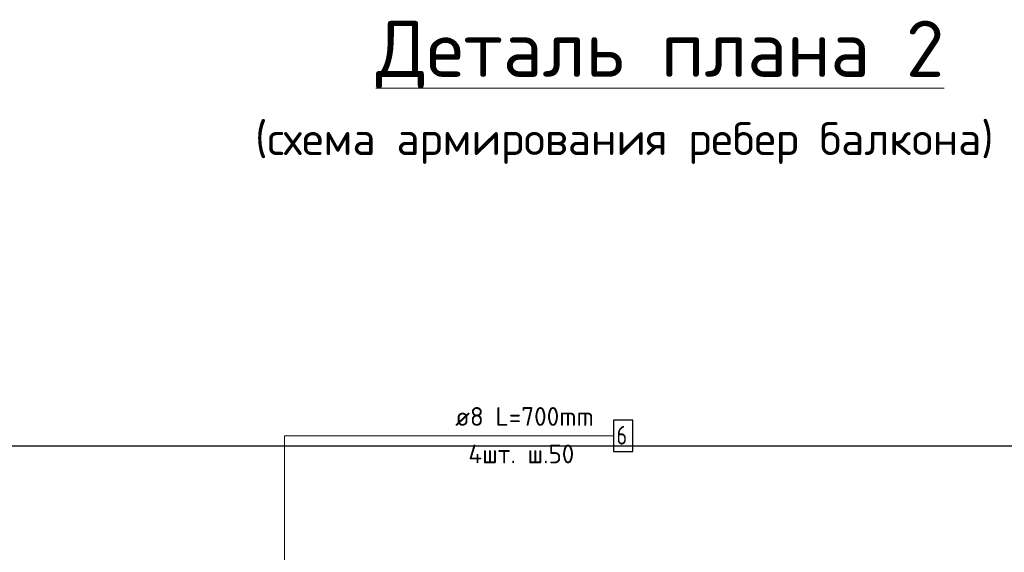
# Model space of a CAD drawing. Header units: metres. Extents: x -38 to 90, y -15 to 21.
# Tile 97 of 127: x 81.67 to 83.245, y -4.42 to -3.567. Entities that reach past the tile are written whole.
import ezdxf

# ---------------------------------------------------------------- set-up
doc = ezdxf.new("R2010")
doc.units = ezdxf.units.M
for name, color, linetype, lineweight in [('XR$4$Арм.стержн. Хомут', 240, 'Continuous', 35), ('XR$4$Перекрытие (1)', 7, 'Continuous', 35), ('XR$4$Текст_ общее_1', 7, 'Continuous', 13)]:
    doc.layers.add(name, color=color, linetype=linetype, lineweight=lineweight)
doc.styles.add('ARIAL', font='arial.ttf')
doc.styles.add('ISOCPEUR', font='txt')

msp = doc.modelspace()

# ---------------------------------------------------------------- linework, layer by layer
at = {"layer": 'XR$4$Арм.стержн. Хомут', "color": 7, "linetype": 'Continuous', "lineweight": 13, "transparency": 33554687}
for q in [(82.6193, -4.2337), (82.0933, -5.8349), (82.0933, -5.7849), (82.0933, -5.7349), (82.0933, -5.6849)]:
    msp.add_line((82.0933, -4.2337), q, dxfattribs=at)
at = {"layer": 'XR$4$Арм.стержн. Хомут', "color": 7, "linetype": 'Continuous', "lineweight": 25, "transparency": 33554687}
msp.add_lwpolyline([(82.6193, -4.2587), (82.6503, -4.2587), (82.6503, -4.2087), (82.6193, -4.2087), (82.6193, -4.2587)], dxfattribs=at)
at = {"layer": 'XR$4$Перекрытие (1)', "color": 7, "linetype": 'Continuous', "lineweight": 25, "transparency": 33554687}
msp.add_line((80.9556, -4.2499), (84.3056, -4.2499), dxfattribs=at)

# ---------------------------------------------------------------- texts
at = {"layer": 'XR$4$Арм.стержн. Хомут', "color": 7, "linetype": 'Continuous', "lineweight": 25, "transparency": 33554687, "char_height": 0.03, "attachment_point": 7, "style": 'ISOCPEUR'}
for s, insert, width in [('\\W0.98;ø8 L=700mm ', (82.3663, -4.2177), 0.257526), ('\\W0.78;6', (82.6243, -4.2477), 0.032641), ('\\W0.97;4шт. ш.50 ', (82.3873, -4.2777), 0.215488)]:
    msp.add_mtext(s, dxfattribs=dict(at, insert=insert, width=width))
at = {"layer": 'XR$4$Текст_ общее_1', "color": 7, "linetype": 'Continuous', "lineweight": 13, "transparency": 33554687, "insert": (82.6368, -3.5688), "char_height": 0.09, "width": 2.126412, "attachment_point": 2, "line_spacing_factor": 1.084337, "style": 'ARIAL'}
msp.add_mtext('\\A1;{\\L\\fISOCPEUR|i0|b0;\\H0.090000;\\W1.000000;\\C7;  Деталь плана 2\\l}\\P{\\fISOCPEUR|i0|b0;\\H0.052500;\\W1.000000;\\C7;(схема армирования ребер балкона)}\\P', dxfattribs=at)

doc.saveas('drawing.dxf')
